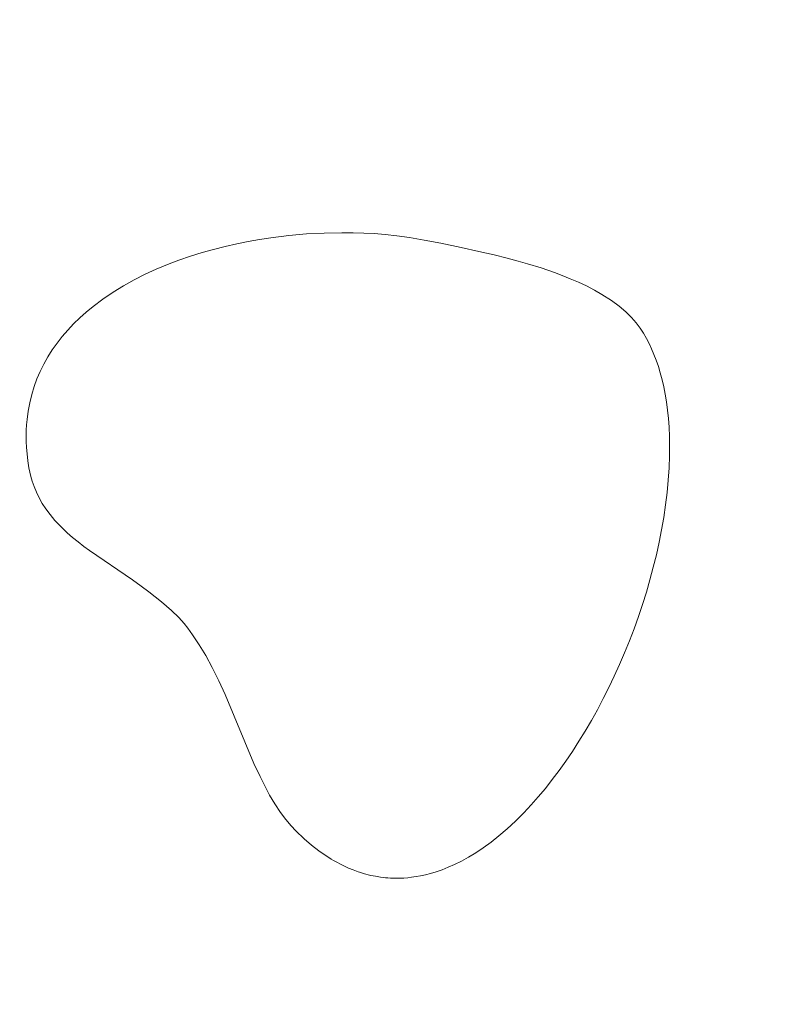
# Model space of a CAD drawing. Header units: millimetres. Extents: x -159 to 180, y -161 to 116.
# Tile 238 of 256: x -127 to -117, y 14 to 27. Entities that reach past the tile are written whole.
import ezdxf

# ---------------------------------------------------------------- set-up
doc = ezdxf.new("R2010")
doc.units = ezdxf.units.MM
doc.header["$MEASUREMENT"] = 0
doc.layers.add('Layer 1', color=7, linetype='Continuous')

msp = doc.modelspace()

# ---------------------------------------------------------------- linework, layer by layer
at = {"layer": 'Layer 1', "color": 18, "lineweight": 9}
for points, knots in [([(-158.5852, -104.074), (-158.5852, -104.074), (179.5952, -104.074), (179.5952, -104.074), (179.5952, -104.074), (179.5952, -104.074), (179.5952, 115.719), (179.5952, 115.719), (179.5952, 115.719), (179.5952, 115.719), (-158.5852, 115.719), (-158.5852, 115.719), (-158.5852, 115.719), (-158.5852, 115.719), (-158.5852, -104.074), (-158.5852, -104.074)], [0, 0, 0, 0, 0.2, 0.2, 0.2, 0.2, 0.4, 0.4, 0.4, 0.4, 0.6, 0.6, 0.6, 0.6, 1, 1, 1, 1]), ([(-53.028, 102.6565), (-53.028, 102.6565), (-53.028, 107.425), (-53.028, 107.425), (-53.028, 107.425), (-53.028, 107.425), (-57.7969, 107.425), (-57.7969, 107.425), (-57.7969, 107.425), (-57.7969, 107.425), (-57.7969, 110.425), (-57.7969, 110.425), (-57.7969, 110.425), (-57.7969, 110.425), (-65.7565, 110.425), (-65.7565, 110.425), (-65.7565, 110.425), (-65.7565, 110.425), (-65.7565, 107.425), (-65.7565, 107.425), (-65.7565, 107.425), (-65.7565, 107.425), (-73.4619, 107.425), (-73.4619, 107.425), (-73.4619, 107.425), (-73.4619, 107.425), (-73.4619, 110.425), (-73.4619, 110.425), (-73.4619, 110.425), (-73.4619, 110.425), (-81.4214, 110.425), (-81.4214, 110.425), (-81.4214, 110.425), (-81.4214, 110.425), (-81.4214, 107.425), (-81.4214, 107.425), (-81.4214, 107.425), (-81.4214, 107.425), (-89.1268, 107.425), (-89.1268, 107.425), (-89.1268, 107.425), (-89.1268, 107.425), (-89.1268, 110.425), (-89.1268, 110.425), (-89.1268, 110.425), (-89.1268, 110.425), (-97.0863, 110.425), (-97.0863, 110.425), (-97.0863, 110.425), (-97.0863, 110.425), (-97.0863, 107.425), (-97.0863, 107.425), (-97.0863, 107.425), (-97.0863, 107.425), (-104.7918, 107.425), (-104.7918, 107.425), (-104.7918, 107.425), (-104.7918, 107.425), (-104.7918, 110.425), (-104.7918, 110.425), (-104.7918, 110.425), (-104.7918, 110.425), (-112.7512, 110.425), (-112.7512, 110.425), (-112.7512, 110.425), (-112.7512, 110.425), (-112.7512, 107.425), (-112.7512, 107.425), (-112.7512, 107.425), (-112.7512, 107.425), (-120.4567, 107.425), (-120.4567, 107.425), (-120.4567, 107.425), (-120.4567, 107.425), (-120.4567, 110.425), (-120.4567, 110.425), (-120.4567, 110.425), (-120.4567, 110.425), (-128.4161, 110.425), (-128.4161, 110.425), (-128.4161, 110.425), (-128.4161, 110.425), (-128.4161, 107.425), (-128.4161, 107.425), (-128.4161, 107.425), (-128.4161, 107.425), (-136.1216, 107.425), (-136.1216, 107.425), (-136.1216, 107.425), (-136.1216, 107.425), (-136.1216, 110.425), (-136.1216, 110.425), (-136.1216, 110.425), (-136.1216, 110.425), (-144.0811, 110.425), (-144.0811, 110.425), (-144.0811, 110.425), (-144.0811, 110.425), (-144.0811, 107.425), (-144.0811, 107.425), (-144.0811, 107.425), (-144.0811, 107.425), (-148.85, 107.425), (-148.85, 107.425), (-148.85, 107.425), (-148.85, 107.425), (-148.85, 102.6565), (-148.85, 102.6565), (-148.85, 102.6565), (-148.85, 102.6565), (-151.85, 102.6565), (-151.85, 102.6565), (-151.85, 102.6565), (-151.85, 102.6565), (-151.85, 94.6965), (-151.85, 94.6965), (-151.85, 94.6965), (-151.85, 94.6965), (-148.85, 94.6965), (-148.85, 94.6965), (-148.85, 94.6965), (-148.85, 94.6965), (-148.85, 86.9914), (-148.85, 86.9914), (-148.85, 86.9914), (-148.85, 86.9914), (-151.85, 86.9914), (-151.85, 86.9914), (-151.85, 86.9914), (-151.85, 86.9914), (-151.85, 79.0315), (-151.85, 79.0315), (-151.85, 79.0315), (-151.85, 79.0315), (-148.85, 79.0315), (-148.85, 79.0315), (-148.85, 79.0315), (-148.85, 79.0315), (-148.85, 71.3264), (-148.85, 71.3264), (-148.85, 71.3264), (-148.85, 71.3264), (-151.85, 71.3264), (-151.85, 71.3264), (-151.85, 71.3264), (-151.85, 71.3264), (-151.85, 63.3664), (-151.85, 63.3664), (-151.85, 63.3664), (-151.85, 63.3664), (-148.85, 63.3664), (-148.85, 63.3664), (-148.85, 63.3664), (-148.85, 63.3664), (-148.85, 55.6614), (-148.85, 55.6614), (-148.85, 55.6614), (-148.85, 55.6614), (-151.85, 55.6614), (-151.85, 55.6614), (-151.85, 55.6614), (-151.85, 55.6614), (-151.85, 47.7024), (-151.85, 47.7024), (-151.85, 47.7024), (-151.85, 47.7024), (-148.85, 47.7024), (-148.85, 47.7024), (-148.85, 47.7024), (-148.85, 47.7024), (-148.85, 39.9963), (-148.85, 39.9963), (-148.85, 39.9963), (-148.85, 39.9963), (-151.85, 39.9963), (-151.85, 39.9963), (-151.85, 39.9963), (-151.85, 39.9963), (-151.85, 32.0364), (-151.85, 32.0364), (-151.85, 32.0364), (-151.85, 32.0364), (-148.85, 32.0364), (-148.85, 32.0364), (-148.85, 32.0364), (-148.85, 32.0364), (-148.85, 24.3313), (-148.85, 24.3313), (-148.85, 24.3313), (-148.85, 24.3313), (-151.85, 24.3313), (-151.85, 24.3313), (-151.85, 24.3313), (-151.85, 24.3313), (-151.85, 16.3723), (-151.85, 16.3723), (-151.85, 16.3723), (-151.85, 16.3723), (-148.85, 16.3723), (-148.85, 16.3723), (-148.85, 16.3723), (-148.85, 16.3723), (-148.85, 11.6028), (-148.85, 11.6028), (-148.85, 11.6028), (-148.85, 11.6028), (-144.0811, 11.6028), (-144.0811, 11.6028), (-144.0811, 11.6028), (-144.0811, 11.6028), (-144.0811, 8.6028), (-144.0811, 8.6028), (-144.0811, 8.6028), (-144.0811, 8.6028), (-136.1216, 8.6028), (-136.1216, 8.6028), (-136.1216, 8.6028), (-136.1216, 8.6028), (-136.1216, 11.6028), (-136.1216, 11.6028), (-136.1216, 11.6028), (-136.1216, 11.6028), (-128.4161, 11.6028), (-128.4161, 11.6028), (-128.4161, 11.6028), (-128.4161, 11.6028), (-128.4161, 8.6028), (-128.4161, 8.6028), (-128.4161, 8.6028), (-128.4161, 8.6028), (-120.4567, 8.6028), (-120.4567, 8.6028), (-120.4567, 8.6028), (-120.4567, 8.6028), (-120.4567, 11.6028), (-120.4567, 11.6028), (-120.4567, 11.6028), (-120.4567, 11.6028), (-112.7512, 11.6028), (-112.7512, 11.6028), (-112.7512, 11.6028), (-112.7512, 11.6028), (-112.7512, 8.6028), (-112.7512, 8.6028), (-112.7512, 8.6028), (-112.7512, 8.6028), (-104.7918, 8.6028), (-104.7918, 8.6028), (-104.7918, 8.6028), (-104.7918, 8.6028), (-104.7918, 11.6028), (-104.7918, 11.6028), (-104.7918, 11.6028), (-104.7918, 11.6028), (-97.0863, 11.6028), (-97.0863, 11.6028), (-97.0863, 11.6028), (-97.0863, 11.6028), (-97.0863, 8.6028), (-97.0863, 8.6028), (-97.0863, 8.6028), (-97.0863, 8.6028), (-89.1268, 8.6028), (-89.1268, 8.6028), (-89.1268, 8.6028), (-89.1268, 8.6028), (-89.1268, 11.6028), (-89.1268, 11.6028), (-89.1268, 11.6028), (-89.1268, 11.6028), (-81.4214, 11.6028), (-81.4214, 11.6028), (-81.4214, 11.6028), (-81.4214, 11.6028), (-81.4214, 8.6028), (-81.4214, 8.6028), (-81.4214, 8.6028), (-81.4214, 8.6028), (-73.4619, 8.6028), (-73.4619, 8.6028), (-73.4619, 8.6028), (-73.4619, 8.6028), (-73.4619, 11.6028), (-73.4619, 11.6028), (-73.4619, 11.6028), (-73.4619, 11.6028), (-65.7565, 11.6028), (-65.7565, 11.6028), (-65.7565, 11.6028), (-65.7565, 11.6028), (-65.7565, 8.6028), (-65.7565, 8.6028), (-65.7565, 8.6028), (-65.7565, 8.6028), (-57.7969, 8.6028), (-57.7969, 8.6028), (-57.7969, 8.6028), (-57.7969, 8.6028), (-57.7969, 11.6028), (-57.7969, 11.6028), (-57.7969, 11.6028), (-57.7969, 11.6028), (-53.028, 11.6028), (-53.028, 11.6028), (-53.028, 11.6028), (-53.028, 11.6028), (-53.028, 16.3723), (-53.028, 16.3723), (-53.028, 16.3723), (-53.028, 16.3723), (-50.028, 16.3723), (-50.028, 16.3723), (-50.028, 16.3723), (-50.028, 16.3723), (-50.028, 24.3313), (-50.028, 24.3313), (-50.028, 24.3313), (-50.028, 24.3313), (-53.028, 24.3313), (-53.028, 24.3313), (-53.028, 24.3313), (-53.028, 24.3313), (-53.028, 32.0364), (-53.028, 32.0364), (-53.028, 32.0364), (-53.028, 32.0364), (-50.028, 32.0364), (-50.028, 32.0364), (-50.028, 32.0364), (-50.028, 32.0364), (-50.028, 39.9963), (-50.028, 39.9963), (-50.028, 39.9963), (-50.028, 39.9963), (-53.028, 39.9963), (-53.028, 39.9963), (-53.028, 39.9963), (-53.028, 39.9963), (-53.028, 47.7024), (-53.028, 47.7024), (-53.028, 47.7024), (-53.028, 47.7024), (-50.028, 47.7024), (-50.028, 47.7024), (-50.028, 47.7024), (-50.028, 47.7024), (-50.028, 55.6614), (-50.028, 55.6614), (-50.028, 55.6614), (-50.028, 55.6614), (-53.028, 55.6614), (-53.028, 55.6614), (-53.028, 55.6614), (-53.028, 55.6614), (-53.028, 63.3664), (-53.028, 63.3664), (-53.028, 63.3664), (-53.028, 63.3664), (-50.028, 63.3664), (-50.028, 63.3664), (-50.028, 63.3664), (-50.028, 63.3664), (-50.028, 71.3264), (-50.028, 71.3264), (-50.028, 71.3264), (-50.028, 71.3264), (-53.028, 71.3264), (-53.028, 71.3264), (-53.028, 71.3264), (-53.028, 71.3264), (-53.028, 79.0315), (-53.028, 79.0315), (-53.028, 79.0315), (-53.028, 79.0315), (-50.028, 79.0315), (-50.028, 79.0315), (-50.028, 79.0315), (-50.028, 79.0315), (-50.028, 86.9914), (-50.028, 86.9914), (-50.028, 86.9914), (-50.028, 86.9914), (-53.028, 86.9914), (-53.028, 86.9914), (-53.028, 86.9914), (-53.028, 86.9914), (-53.028, 94.6965), (-53.028, 94.6965), (-53.028, 94.6965), (-53.028, 94.6965), (-50.028, 94.6965), (-50.028, 94.6965), (-50.028, 94.6965), (-50.028, 94.6965), (-50.028, 102.6565), (-50.028, 102.6565), (-50.028, 102.6565), (-50.028, 102.6565), (-53.028, 102.6565), (-53.028, 102.6565)], [0, 0, 0, 0, 0.009901, 0.009901, 0.009901, 0.009901, 0.019802, 0.019802, 0.019802, 0.019802, 0.029703, 0.029703, 0.029703, 0.029703, 0.039604, 0.039604, 0.039604, 0.039604, 0.049505, 0.049505, 0.049505, 0.049505, 0.0594059, 0.0594059, 0.0594059, 0.0594059, 0.0693069, 0.0693069, 0.0693069, 0.0693069, 0.0792079, 0.0792079, 0.0792079, 0.0792079, 0.0891089, 0.0891089, 0.0891089, 0.0891089, 0.0990099, 0.0990099, 0.0990099, 0.0990099, 0.1089109, 0.1089109, 0.1089109, 0.1089109, 0.1188119, 0.1188119, 0.1188119, 0.1188119, 0.1287129, 0.1287129, 0.1287129, 0.1287129, 0.1386139, 0.1386139, 0.1386139, 0.1386139, 0.1485149, 0.1485149, 0.1485149, 0.1485149, 0.1584158, 0.1584158, 0.1584158, 0.1584158, 0.1683168, 0.1683168, 0.1683168, 0.1683168, 0.1782178, 0.1782178, 0.1782178, 0.1782178, 0.1881188, 0.1881188, 0.1881188, 0.1881188, 0.1980198, 0.1980198, 0.1980198, 0.1980198, 0.2079208, 0.2079208, 0.2079208, 0.2079208, 0.2178218, 0.2178218, 0.2178218, 0.2178218, 0.2277228, 0.2277228, 0.2277228, 0.2277228, 0.2376238, 0.2376238, 0.2376238, 0.2376238, 0.2475248, 0.2475248, 0.2475248, 0.2475248, 0.2574257, 0.2574257, 0.2574257, 0.2574257, 0.2673267, 0.2673267, 0.2673267, 0.2673267, 0.2772277, 0.2772277, 0.2772277, 0.2772277, 0.2871287, 0.2871287, 0.2871287, 0.2871287, 0.2970297, 0.2970297, 0.2970297, 0.2970297, 0.3069307, 0.3069307, 0.3069307, 0.3069307, 0.3168317, 0.3168317, 0.3168317, 0.3168317, 0.3267327, 0.3267327, 0.3267327, 0.3267327, 0.3366337, 0.3366337, 0.3366337, 0.3366337, 0.3465347, 0.3465347, 0.3465347, 0.3465347, 0.3564356, 0.3564356, 0.3564356, 0.3564356, 0.3663366, 0.3663366, 0.3663366, 0.3663366, 0.3762376, 0.3762376, 0.3762376, 0.3762376, 0.3861386, 0.3861386, 0.3861386, 0.3861386, 0.3960396, 0.3960396, 0.3960396, 0.3960396, 0.4059406, 0.4059406, 0.4059406, 0.4059406, 0.4158416, 0.4158416, 0.4158416, 0.4158416, 0.4257426, 0.4257426, 0.4257426, 0.4257426, 0.4356436, 0.4356436, 0.4356436, 0.4356436, 0.4455446, 0.4455446, 0.4455446, 0.4455446, 0.4554455, 0.4554455, 0.4554455, 0.4554455, 0.4653465, 0.4653465, 0.4653465, 0.4653465, 0.4752475, 0.4752475, 0.4752475, 0.4752475, 0.4851485, 0.4851485, 0.4851485, 0.4851485, 0.4950495, 0.4950495, 0.4950495, 0.4950495, 0.5049505, 0.5049505, 0.5049505, 0.5049505, 0.5148515, 0.5148515, 0.5148515, 0.5148515, 0.5247525, 0.5247525, 0.5247525, 0.5247525, 0.5346535, 0.5346535, 0.5346535, 0.5346535, 0.5445545, 0.5445545, 0.5445545, 0.5445545, 0.5544554, 0.5544554, 0.5544554, 0.5544554, 0.5643564, 0.5643564, 0.5643564, 0.5643564, 0.5742574, 0.5742574, 0.5742574, 0.5742574, 0.5841584, 0.5841584, 0.5841584, 0.5841584, 0.5940594, 0.5940594, 0.5940594, 0.5940594, 0.6039604, 0.6039604, 0.6039604, 0.6039604, 0.6138614, 0.6138614, 0.6138614, 0.6138614, 0.6237624, 0.6237624, 0.6237624, 0.6237624, 0.6336634, 0.6336634, 0.6336634, 0.6336634, 0.6435644, 0.6435644, 0.6435644, 0.6435644, 0.6534653, 0.6534653, 0.6534653, 0.6534653, 0.6633663, 0.6633663, 0.6633663, 0.6633663, 0.6732673, 0.6732673, 0.6732673, 0.6732673, 0.6831683, 0.6831683, 0.6831683, 0.6831683, 0.6930693, 0.6930693, 0.6930693, 0.6930693, 0.7029703, 0.7029703, 0.7029703, 0.7029703, 0.7128713, 0.7128713, 0.7128713, 0.7128713, 0.7227723, 0.7227723, 0.7227723, 0.7227723, 0.7326733, 0.7326733, 0.7326733, 0.7326733, 0.7425743, 0.7425743, 0.7425743, 0.7425743, 0.7524752, 0.7524752, 0.7524752, 0.7524752, 0.7623762, 0.7623762, 0.7623762, 0.7623762, 0.7722772, 0.7722772, 0.7722772, 0.7722772, 0.7821782, 0.7821782, 0.7821782, 0.7821782, 0.7920792, 0.7920792, 0.7920792, 0.7920792, 0.8019802, 0.8019802, 0.8019802, 0.8019802, 0.8118812, 0.8118812, 0.8118812, 0.8118812, 0.8217822, 0.8217822, 0.8217822, 0.8217822, 0.8316832, 0.8316832, 0.8316832, 0.8316832, 0.8415842, 0.8415842, 0.8415842, 0.8415842, 0.8514851, 0.8514851, 0.8514851, 0.8514851, 0.8613861, 0.8613861, 0.8613861, 0.8613861, 0.8712871, 0.8712871, 0.8712871, 0.8712871, 0.8811881, 0.8811881, 0.8811881, 0.8811881, 0.8910891, 0.8910891, 0.8910891, 0.8910891, 0.9009901, 0.9009901, 0.9009901, 0.9009901, 0.9108911, 0.9108911, 0.9108911, 0.9108911, 0.9207921, 0.9207921, 0.9207921, 0.9207921, 0.9306931, 0.9306931, 0.9306931, 0.9306931, 0.9405941, 0.9405941, 0.9405941, 0.9405941, 0.950495, 0.950495, 0.950495, 0.950495, 0.960396, 0.960396, 0.960396, 0.960396, 0.970297, 0.970297, 0.970297, 0.970297, 0.980198, 0.980198, 0.980198, 0.980198, 1, 1, 1, 1]), ([(-126.9183, 21.0481), (-126.9183, 21.0481), (-126.908, 20.9951), (-126.908, 20.9951), (-126.908, 20.9951), (-126.908, 20.9951), (-126.8951, 20.9389), (-126.8951, 20.9389), (-126.8951, 20.9389), (-126.8951, 20.9389), (-126.8777, 20.8779), (-126.8777, 20.8779), (-126.8777, 20.8779), (-126.8777, 20.8779), (-126.8539, 20.8103), (-126.8539, 20.8103), (-126.8539, 20.8103), (-126.8539, 20.8103), (-126.8238, 20.7377), (-126.8238, 20.7377), (-126.8238, 20.7377), (-126.8238, 20.7377), (-126.7896, 20.6665), (-126.7896, 20.6665), (-126.7896, 20.6665), (-126.7896, 20.6665), (-126.7501, 20.5958), (-126.7501, 20.5958), (-126.7501, 20.5958), (-126.7501, 20.5958), (-126.7039, 20.5247), (-126.7039, 20.5247), (-126.7039, 20.5247), (-126.7039, 20.5247), (-126.65, 20.4522), (-126.65, 20.4522), (-126.65, 20.4522), (-126.65, 20.4522), (-126.587, 20.3776), (-126.587, 20.3776), (-126.587, 20.3776), (-126.587, 20.3776), (-126.5138, 20.2998), (-126.5138, 20.2998), (-126.5138, 20.2998), (-126.5138, 20.2998), (-126.4291, 20.218), (-126.4291, 20.218), (-126.4291, 20.218), (-126.4291, 20.218), (-126.3615, 20.1594), (-126.3615, 20.1594), (-126.3615, 20.1594), (-126.3615, 20.1594), (-126.2914, 20.1028), (-126.2914, 20.1028), (-126.2914, 20.1028), (-126.2914, 20.1028), (-126.2191, 20.0471), (-126.2191, 20.0471), (-126.2191, 20.0471), (-126.2191, 20.0471), (-126.1448, 19.9924), (-126.1448, 19.9924), (-126.1448, 19.9924), (-126.1448, 19.9924), (-125.5951, 19.6194), (-125.5951, 19.6194), (-125.5951, 19.6194), (-125.5951, 19.6194), (-125.4856, 19.5401), (-125.4856, 19.5401), (-125.4856, 19.5401), (-125.4856, 19.5401), (-125.3878, 19.4668), (-125.3878, 19.4668), (-125.3878, 19.4668), (-125.3878, 19.4668), (-125.2243, 19.3369), (-125.2243, 19.3369), (-125.2243, 19.3369), (-125.2243, 19.3369), (-125.0987, 19.2277), (-125.0987, 19.2277), (-125.0987, 19.2277), (-125.0987, 19.2277), (-125.005, 19.1371), (-125.005, 19.1371), (-125.005, 19.1371), (-125.005, 19.1371), (-124.9374, 19.063), (-124.9374, 19.063), (-124.9374, 19.063), (-124.9374, 19.063), (-124.8897, 19.0034), (-124.8897, 19.0034), (-124.8897, 19.0034), (-124.8897, 19.0034), (-124.8306, 18.9192), (-124.8306, 18.9192), (-124.8306, 18.9192), (-124.8306, 18.9192), (-124.7863, 18.8558), (-124.7863, 18.8558), (-124.7863, 18.8558), (-124.7863, 18.8558), (-124.7436, 18.7908), (-124.7436, 18.7908), (-124.7436, 18.7908), (-124.7436, 18.7908), (-124.6609, 18.6536), (-124.6609, 18.6536), (-124.6609, 18.6536), (-124.6609, 18.6536), (-124.5789, 18.5022), (-124.5789, 18.5022), (-124.5789, 18.5022), (-124.5789, 18.5022), (-124.4939, 18.3313), (-124.4939, 18.3313), (-124.4939, 18.3313), (-124.4939, 18.3313), (-124.4146, 18.1575), (-124.4146, 18.1575), (-124.4146, 18.1575), (-124.4146, 18.1575), (-124.0454, 17.2766), (-124.0454, 17.2766), (-124.0454, 17.2766), (-124.0454, 17.2766), (-123.9684, 17.1096), (-123.9684, 17.1096), (-123.9684, 17.1096), (-123.9684, 17.1096), (-123.8996, 16.9725), (-123.8996, 16.9725), (-123.8996, 16.9725), (-123.8996, 16.9725), (-123.8454, 16.8731), (-123.8454, 16.8731), (-123.8454, 16.8731), (-123.8454, 16.8731), (-123.7778, 16.7595), (-123.7778, 16.7595), (-123.7778, 16.7595), (-123.7778, 16.7595), (-123.7063, 16.6509), (-123.7063, 16.6509), (-123.7063, 16.6509), (-123.7063, 16.6509), (-123.6379, 16.5585), (-123.6379, 16.5585), (-123.6379, 16.5585), (-123.6379, 16.5585), (-123.5728, 16.4804), (-123.5728, 16.4804), (-123.5728, 16.4804), (-123.5728, 16.4804), (-123.511, 16.4148), (-123.511, 16.4148), (-123.511, 16.4148), (-123.511, 16.4148), (-123.4057, 16.3146), (-123.4057, 16.3146), (-123.4057, 16.3146), (-123.4057, 16.3146), (-123.3091, 16.232), (-123.3091, 16.232), (-123.3091, 16.232), (-123.3091, 16.232), (-123.2164, 16.1609), (-123.2164, 16.1609), (-123.2164, 16.1609), (-123.2164, 16.1609), (-123.1228, 16.095), (-123.1228, 16.095), (-123.1228, 16.095), (-123.1228, 16.095), (-123.0914, 16.0745), (-123.0914, 16.0745), (-123.0914, 16.0745), (-123.0914, 16.0745), (-123.0601, 16.0559), (-123.0601, 16.0559), (-123.0601, 16.0559), (-123.0601, 16.0559), (-123.0286, 16.0364), (-123.0286, 16.0364), (-123.0286, 16.0364), (-123.0286, 16.0364), (-122.9971, 16.0188), (-122.9971, 16.0188), (-122.9971, 16.0188), (-122.9971, 16.0188), (-122.9341, 15.9856), (-122.9341, 15.9856), (-122.9341, 15.9856), (-122.9341, 15.9856), (-122.837, 15.9401), (-122.837, 15.9401), (-122.837, 15.9401), (-122.837, 15.9401), (-122.7801, 15.9169), (-122.7801, 15.9169), (-122.7801, 15.9169), (-122.7801, 15.9169), (-122.7133, 15.8928), (-122.7133, 15.8928), (-122.7133, 15.8928), (-122.7133, 15.8928), (-122.6818, 15.8821), (-122.6818, 15.8821), (-122.6818, 15.8821), (-122.6818, 15.8821), (-122.6502, 15.8723), (-122.6502, 15.8723), (-122.6502, 15.8723), (-122.6502, 15.8723), (-122.6185, 15.8635), (-122.6185, 15.8635), (-122.6185, 15.8635), (-122.6185, 15.8635), (-122.5869, 15.8557), (-122.5869, 15.8557), (-122.5869, 15.8557), (-122.5869, 15.8557), (-122.5554, 15.8479), (-122.5554, 15.8479), (-122.5554, 15.8479), (-122.5554, 15.8479), (-122.5238, 15.8411), (-122.5238, 15.8411), (-122.5238, 15.8411), (-122.5238, 15.8411), (-122.4922, 15.8352), (-122.4922, 15.8352), (-122.4922, 15.8352), (-122.4922, 15.8352), (-122.4292, 15.8254), (-122.4292, 15.8254), (-122.4292, 15.8254), (-122.4292, 15.8254), (-122.3976, 15.8215), (-122.3976, 15.8215), (-122.3976, 15.8215), (-122.3976, 15.8215), (-122.3661, 15.8176), (-122.3661, 15.8176), (-122.3661, 15.8176), (-122.3661, 15.8176), (-122.3346, 15.8147), (-122.3346, 15.8147), (-122.3346, 15.8147), (-122.3346, 15.8147), (-122.3031, 15.8127), (-122.3031, 15.8127), (-122.3031, 15.8127), (-122.3031, 15.8127), (-122.2716, 15.8118), (-122.2716, 15.8118), (-122.2716, 15.8118), (-122.2716, 15.8118), (-122.2402, 15.8108), (-122.2402, 15.8108), (-122.2402, 15.8108), (-122.2402, 15.8108), (-122.2087, 15.8108), (-122.2087, 15.8108), (-122.2087, 15.8108), (-122.2087, 15.8108), (-122.134, 15.8136), (-122.134, 15.8136), (-122.134, 15.8136), (-122.134, 15.8136), (-122.0806, 15.8173), (-122.0806, 15.8173), (-122.0806, 15.8173), (-122.0806, 15.8173), (-122.0326, 15.8229), (-122.0326, 15.8229), (-122.0326, 15.8229), (-122.0326, 15.8229), (-121.9741, 15.8318), (-121.9741, 15.8318), (-121.9741, 15.8318), (-121.9741, 15.8318), (-121.9174, 15.8418), (-121.9174, 15.8418), (-121.9174, 15.8418), (-121.9174, 15.8418), (-121.8559, 15.855), (-121.8559, 15.855), (-121.8559, 15.855), (-121.8559, 15.855), (-121.7899, 15.872), (-121.7899, 15.872), (-121.7899, 15.872), (-121.7899, 15.872), (-121.7193, 15.8933), (-121.7193, 15.8933), (-121.7193, 15.8933), (-121.7193, 15.8933), (-121.6446, 15.9192), (-121.6446, 15.9192), (-121.6446, 15.9192), (-121.6446, 15.9192), (-121.5658, 15.9503), (-121.5658, 15.9503), (-121.5658, 15.9503), (-121.5658, 15.9503), (-121.4832, 15.987), (-121.4832, 15.987), (-121.4832, 15.987), (-121.4832, 15.987), (-121.3969, 16.0297), (-121.3969, 16.0297), (-121.3969, 16.0297), (-121.3969, 16.0297), (-121.3071, 16.0791), (-121.3071, 16.0791), (-121.3071, 16.0791), (-121.3071, 16.0791), (-121.2141, 16.1355), (-121.2141, 16.1355), (-121.2141, 16.1355), (-121.2141, 16.1355), (-121.118, 16.1994), (-121.118, 16.1994), (-121.118, 16.1994), (-121.118, 16.1994), (-121.0191, 16.2712), (-121.0191, 16.2712), (-121.0191, 16.2712), (-121.0191, 16.2712), (-120.9174, 16.3515), (-120.9174, 16.3515), (-120.9174, 16.3515), (-120.9174, 16.3515), (-120.8132, 16.4407), (-120.8132, 16.4407), (-120.8132, 16.4407), (-120.8132, 16.4407), (-120.7067, 16.5393), (-120.7067, 16.5393), (-120.7067, 16.5393), (-120.7067, 16.5393), (-120.5981, 16.6477), (-120.5981, 16.6477), (-120.5981, 16.6477), (-120.5981, 16.6477), (-120.5061, 16.746), (-120.5061, 16.746), (-120.5061, 16.746), (-120.5061, 16.746), (-120.4152, 16.8491), (-120.4152, 16.8491), (-120.4152, 16.8491), (-120.4152, 16.8491), (-120.3253, 16.9569), (-120.3253, 16.9569), (-120.3253, 16.9569), (-120.3253, 16.9569), (-120.2367, 17.0691), (-120.2367, 17.0691), (-120.2367, 17.0691), (-120.2367, 17.0691), (-120.1494, 17.1856), (-120.1494, 17.1856), (-120.1494, 17.1856), (-120.1494, 17.1856), (-120.0637, 17.3061), (-120.0637, 17.3061), (-120.0637, 17.3061), (-120.0637, 17.3061), (-119.9795, 17.4305), (-119.9795, 17.4305), (-119.9795, 17.4305), (-119.9795, 17.4305), (-119.8971, 17.5585), (-119.8971, 17.5585), (-119.8971, 17.5585), (-119.8971, 17.5585), (-119.8165, 17.69), (-119.8165, 17.69), (-119.8165, 17.69), (-119.8165, 17.69), (-119.7378, 17.8247), (-119.7378, 17.8247), (-119.7378, 17.8247), (-119.7378, 17.8247), (-119.6612, 17.9625), (-119.6612, 17.9625), (-119.6612, 17.9625), (-119.6612, 17.9625), (-119.5869, 18.1031), (-119.5869, 18.1031), (-119.5869, 18.1031), (-119.5869, 18.1031), (-119.5148, 18.2464), (-119.5148, 18.2464), (-119.5148, 18.2464), (-119.5148, 18.2464), (-119.4451, 18.3921), (-119.4451, 18.3921), (-119.4451, 18.3921), (-119.4451, 18.3921), (-119.378, 18.5401), (-119.378, 18.5401), (-119.378, 18.5401), (-119.378, 18.5401), (-119.3136, 18.6901), (-119.3136, 18.6901), (-119.3136, 18.6901), (-119.3136, 18.6901), (-119.2519, 18.8419), (-119.2519, 18.8419), (-119.2519, 18.8419), (-119.2519, 18.8419), (-119.1931, 18.9954), (-119.1931, 18.9954), (-119.1931, 18.9954), (-119.1931, 18.9954), (-119.1374, 19.1503), (-119.1374, 19.1503), (-119.1374, 19.1503), (-119.1374, 19.1503), (-119.0848, 19.3065), (-119.0848, 19.3065), (-119.0848, 19.3065), (-119.0848, 19.3065), (-119.0354, 19.4637), (-119.0354, 19.4637), (-119.0354, 19.4637), (-119.0354, 19.4637), (-118.9894, 19.6218), (-118.9894, 19.6218), (-118.9894, 19.6218), (-118.9894, 19.6218), (-118.9469, 19.7805), (-118.9469, 19.7805), (-118.9469, 19.7805), (-118.9469, 19.7805), (-118.908, 19.9396), (-118.908, 19.9396), (-118.908, 19.9396), (-118.908, 19.9396), (-118.8728, 20.099), (-118.8728, 20.099), (-118.8728, 20.099), (-118.8728, 20.099), (-118.8414, 20.2584), (-118.8414, 20.2584), (-118.8414, 20.2584), (-118.8414, 20.2584), (-118.814, 20.4176), (-118.814, 20.4176), (-118.814, 20.4176), (-118.814, 20.4176), (-118.7907, 20.5765), (-118.7907, 20.5765), (-118.7907, 20.5765), (-118.7907, 20.5765), (-118.7716, 20.7348), (-118.7716, 20.7348), (-118.7716, 20.7348), (-118.7716, 20.7348), (-118.7567, 20.8923), (-118.7567, 20.8923), (-118.7567, 20.8923), (-118.7567, 20.8923), (-118.7463, 21.0489), (-118.7463, 21.0489), (-118.7463, 21.0489), (-118.7463, 21.0489), (-118.7405, 21.2043), (-118.7405, 21.2043), (-118.7405, 21.2043), (-118.7405, 21.2043), (-118.7392, 21.3299), (-118.7392, 21.3299), (-118.7392, 21.3299), (-118.7392, 21.3299), (-118.7412, 21.4509), (-118.7412, 21.4509), (-118.7412, 21.4509), (-118.7412, 21.4509), (-118.7462, 21.5672), (-118.7462, 21.5672), (-118.7462, 21.5672), (-118.7462, 21.5672), (-118.7542, 21.6791), (-118.7542, 21.6791), (-118.7542, 21.6791), (-118.7542, 21.6791), (-118.7651, 21.7867), (-118.7651, 21.7867), (-118.7651, 21.7867), (-118.7651, 21.7867), (-118.7786, 21.8898), (-118.7786, 21.8898), (-118.7786, 21.8898), (-118.7786, 21.8898), (-118.7948, 21.9888), (-118.7948, 21.9888), (-118.7948, 21.9888), (-118.7948, 21.9888), (-118.8133, 22.0836), (-118.8133, 22.0836), (-118.8133, 22.0836), (-118.8133, 22.0836), (-118.8343, 22.1743), (-118.8343, 22.1743), (-118.8343, 22.1743), (-118.8343, 22.1743), (-118.8574, 22.261), (-118.8574, 22.261), (-118.8574, 22.261), (-118.8574, 22.261), (-118.8825, 22.3438), (-118.8825, 22.3438), (-118.8825, 22.3438), (-118.8825, 22.3438), (-118.9096, 22.4228), (-118.9096, 22.4228), (-118.9096, 22.4228), (-118.9096, 22.4228), (-118.9385, 22.498), (-118.9385, 22.498), (-118.9385, 22.498), (-118.9385, 22.498), (-118.9691, 22.5695), (-118.9691, 22.5695), (-118.9691, 22.5695), (-118.9691, 22.5695), (-119.0013, 22.6375), (-119.0013, 22.6375), (-119.0013, 22.6375), (-119.0013, 22.6375), (-119.0349, 22.7019), (-119.0349, 22.7019), (-119.0349, 22.7019), (-119.0349, 22.7019), (-119.0724, 22.7675), (-119.0724, 22.7675), (-119.0724, 22.7675), (-119.0724, 22.7675), (-119.115, 22.8336), (-119.115, 22.8336), (-119.115, 22.8336), (-119.115, 22.8336), (-119.1648, 22.9006), (-119.1648, 22.9006), (-119.1648, 22.9006), (-119.1648, 22.9006), (-119.2242, 22.9689), (-119.2242, 22.9689), (-119.2242, 22.9689), (-119.2242, 22.9689), (-119.2954, 23.0389), (-119.2954, 23.0389), (-119.2954, 23.0389), (-119.2954, 23.0389), (-119.3808, 23.1112), (-119.3808, 23.1112), (-119.3808, 23.1112), (-119.3808, 23.1112), (-119.4825, 23.186), (-119.4825, 23.186), (-119.4825, 23.186), (-119.4825, 23.186), (-119.603, 23.2639), (-119.603, 23.2639), (-119.603, 23.2639), (-119.603, 23.2639), (-119.6991, 23.319), (-119.6991, 23.319), (-119.6991, 23.319), (-119.6991, 23.319), (-119.8001, 23.3709), (-119.8001, 23.3709), (-119.8001, 23.3709), (-119.8001, 23.3709), (-119.9037, 23.4193), (-119.9037, 23.4193), (-119.9037, 23.4193), (-119.9037, 23.4193), (-120.0075, 23.464), (-120.0075, 23.464), (-120.0075, 23.464), (-120.0075, 23.464), (-120.1094, 23.5047), (-120.1094, 23.5047), (-120.1094, 23.5047), (-120.1094, 23.5047), (-120.2071, 23.5414), (-120.2071, 23.5414), (-120.2071, 23.5414), (-120.2071, 23.5414), (-120.3806, 23.6013), (-120.3806, 23.6013), (-120.3806, 23.6013), (-120.3806, 23.6013), (-120.5547, 23.6553), (-120.5547, 23.6553), (-120.5547, 23.6553), (-120.5547, 23.6553), (-120.6719, 23.6885), (-120.6719, 23.6885), (-120.6719, 23.6885), (-120.6719, 23.6885), (-120.8127, 23.7259), (-120.8127, 23.7259), (-120.8127, 23.7259), (-120.8127, 23.7259), (-120.9795, 23.7673), (-120.9795, 23.7673), (-120.9795, 23.7673), (-120.9795, 23.7673), (-121.1749, 23.8128), (-121.1749, 23.8128), (-121.1749, 23.8128), (-121.1749, 23.8128), (-121.4014, 23.8623), (-121.4014, 23.8623), (-121.4014, 23.8623), (-121.4014, 23.8623), (-121.6616, 23.9158), (-121.6616, 23.9158), (-121.6616, 23.9158), (-121.6616, 23.9158), (-121.873, 23.9561), (-121.873, 23.9561), (-121.873, 23.9561), (-121.873, 23.9561), (-122.0577, 23.9876), (-122.0577, 23.9876), (-122.0577, 23.9876), (-122.0577, 23.9876), (-122.2214, 24.0112), (-122.2214, 24.0112), (-122.2214, 24.0112), (-122.2214, 24.0112), (-122.37, 24.0281), (-122.37, 24.0281), (-122.37, 24.0281), (-122.37, 24.0281), (-122.509, 24.0393), (-122.509, 24.0393), (-122.509, 24.0393), (-122.509, 24.0393), (-122.6441, 24.046), (-122.6441, 24.046), (-122.6441, 24.046), (-122.6441, 24.046), (-122.7811, 24.0492), (-122.7811, 24.0492), (-122.7811, 24.0492), (-122.7811, 24.0492), (-122.9255, 24.05), (-122.9255, 24.05), (-122.9255, 24.05), (-122.9255, 24.05), (-123.1497, 24.0461), (-123.1497, 24.0461), (-123.1497, 24.0461), (-123.1497, 24.0461), (-123.3756, 24.0344), (-123.3756, 24.0344), (-123.3756, 24.0344), (-123.3756, 24.0344), (-123.6025, 24.0139), (-123.6025, 24.0139), (-123.6025, 24.0139), (-123.6025, 24.0139), (-123.8295, 23.9856), (-123.8295, 23.9856), (-123.8295, 23.9856), (-123.8295, 23.9856), (-123.9731, 23.9631), (-123.9731, 23.9631), (-123.9731, 23.9631), (-123.9731, 23.9631), (-124.1184, 23.9372), (-124.1184, 23.9372), (-124.1184, 23.9372), (-124.1184, 23.9372), (-124.2651, 23.9079), (-124.2651, 23.9079), (-124.2651, 23.9079), (-124.2651, 23.9079), (-124.4127, 23.8748), (-124.4127, 23.8748), (-124.4127, 23.8748), (-124.4127, 23.8748), (-124.5607, 23.8377), (-124.5607, 23.8377), (-124.5607, 23.8377), (-124.5607, 23.8377), (-124.7088, 23.7965), (-124.7088, 23.7965), (-124.7088, 23.7965), (-124.7088, 23.7965), (-124.8565, 23.751), (-124.8565, 23.751), (-124.8565, 23.751), (-124.8565, 23.751), (-125.0035, 23.7008), (-125.0035, 23.7008), (-125.0035, 23.7008), (-125.0035, 23.7008), (-125.1492, 23.6459), (-125.1492, 23.6459), (-125.1492, 23.6459), (-125.1492, 23.6459), (-125.2932, 23.586), (-125.2932, 23.586), (-125.2932, 23.586), (-125.2932, 23.586), (-125.4352, 23.5208), (-125.4352, 23.5208), (-125.4352, 23.5208), (-125.4352, 23.5208), (-125.5747, 23.4503), (-125.5747, 23.4503), (-125.5747, 23.4503), (-125.5747, 23.4503), (-125.7113, 23.3741), (-125.7113, 23.3741), (-125.7113, 23.3741), (-125.7113, 23.3741), (-125.8446, 23.292), (-125.8446, 23.292), (-125.8446, 23.292), (-125.8446, 23.292), (-125.9741, 23.204), (-125.9741, 23.204), (-125.9741, 23.204), (-125.9741, 23.204), (-126.0994, 23.1096), (-126.0994, 23.1096), (-126.0994, 23.1096), (-126.0994, 23.1096), (-126.187, 23.0374), (-126.187, 23.0374), (-126.187, 23.0374), (-126.187, 23.0374), (-126.2704, 22.9629), (-126.2704, 22.9629), (-126.2704, 22.9629), (-126.2704, 22.9629), (-126.3496, 22.8861), (-126.3496, 22.8861), (-126.3496, 22.8861), (-126.3496, 22.8861), (-126.4244, 22.8068), (-126.4244, 22.8068), (-126.4244, 22.8068), (-126.4244, 22.8068), (-126.4948, 22.7252), (-126.4948, 22.7252), (-126.4948, 22.7252), (-126.4948, 22.7252), (-126.5606, 22.6412), (-126.5606, 22.6412), (-126.5606, 22.6412), (-126.5606, 22.6412), (-126.6217, 22.5548), (-126.6217, 22.5548), (-126.6217, 22.5548), (-126.6217, 22.5548), (-126.678, 22.4659), (-126.678, 22.4659), (-126.678, 22.4659), (-126.678, 22.4659), (-126.7294, 22.3746), (-126.7294, 22.3746), (-126.7294, 22.3746), (-126.7294, 22.3746), (-126.7759, 22.2808), (-126.7759, 22.2808), (-126.7759, 22.2808), (-126.7759, 22.2808), (-126.8172, 22.1845), (-126.8172, 22.1845), (-126.8172, 22.1845), (-126.8172, 22.1845), (-126.8533, 22.0857), (-126.8533, 22.0857), (-126.8533, 22.0857), (-126.8533, 22.0857), (-126.8842, 21.9843), (-126.8842, 21.9843), (-126.8842, 21.9843), (-126.8842, 21.9843), (-126.9095, 21.8804), (-126.9095, 21.8804), (-126.9095, 21.8804), (-126.9095, 21.8804), (-126.9294, 21.7739), (-126.9294, 21.7739), (-126.9294, 21.7739), (-126.9294, 21.7739), (-126.9436, 21.6648), (-126.9436, 21.6648), (-126.9436, 21.6648), (-126.9436, 21.6648), (-126.9493, 21.5991), (-126.9493, 21.5991), (-126.9493, 21.5991), (-126.9493, 21.5991), (-126.953, 21.5313), (-126.953, 21.5313), (-126.953, 21.5313), (-126.953, 21.5313), (-126.9543, 21.4608), (-126.9543, 21.4608), (-126.9543, 21.4608), (-126.9543, 21.4608), (-126.9531, 21.387), (-126.9531, 21.387), (-126.9531, 21.387), (-126.9531, 21.387), (-126.9491, 21.3094), (-126.9491, 21.3094), (-126.9491, 21.3094), (-126.9491, 21.3094), (-126.9421, 21.2275), (-126.9421, 21.2275), (-126.9421, 21.2275), (-126.9421, 21.2275), (-126.932, 21.1405), (-126.932, 21.1405), (-126.932, 21.1405), (-126.932, 21.1405), (-126.9183, 21.0481), (-126.9183, 21.0481)], [0, 0, 0, 0, 0.0047619, 0.0047619, 0.0047619, 0.0047619, 0.0095238, 0.0095238, 0.0095238, 0.0095238, 0.0142857, 0.0142857, 0.0142857, 0.0142857, 0.0190476, 0.0190476, 0.0190476, 0.0190476, 0.0238095, 0.0238095, 0.0238095, 0.0238095, 0.0285714, 0.0285714, 0.0285714, 0.0285714, 0.0333333, 0.0333333, 0.0333333, 0.0333333, 0.0380952, 0.0380952, 0.0380952, 0.0380952, 0.0428571, 0.0428571, 0.0428571, 0.0428571, 0.047619, 0.047619, 0.047619, 0.047619, 0.052381, 0.052381, 0.052381, 0.052381, 0.0571429, 0.0571429, 0.0571429, 0.0571429, 0.0619048, 0.0619048, 0.0619048, 0.0619048, 0.0666667, 0.0666667, 0.0666667, 0.0666667, 0.0714286, 0.0714286, 0.0714286, 0.0714286, 0.0761905, 0.0761905, 0.0761905, 0.0761905, 0.0809524, 0.0809524, 0.0809524, 0.0809524, 0.0857143, 0.0857143, 0.0857143, 0.0857143, 0.0904762, 0.0904762, 0.0904762, 0.0904762, 0.0952381, 0.0952381, 0.0952381, 0.0952381, 0.1, 0.1, 0.1, 0.1, 0.1047619, 0.1047619, 0.1047619, 0.1047619, 0.1095238, 0.1095238, 0.1095238, 0.1095238, 0.1142857, 0.1142857, 0.1142857, 0.1142857, 0.1190476, 0.1190476, 0.1190476, 0.1190476, 0.1238095, 0.1238095, 0.1238095, 0.1238095, 0.1285714, 0.1285714, 0.1285714, 0.1285714, 0.1333333, 0.1333333, 0.1333333, 0.1333333, 0.1380952, 0.1380952, 0.1380952, 0.1380952, 0.1428571, 0.1428571, 0.1428571, 0.1428571, 0.147619, 0.147619, 0.147619, 0.147619, 0.152381, 0.152381, 0.152381, 0.152381, 0.1571429, 0.1571429, 0.1571429, 0.1571429, 0.1619048, 0.1619048, 0.1619048, 0.1619048, 0.1666667, 0.1666667, 0.1666667, 0.1666667, 0.1714286, 0.1714286, 0.1714286, 0.1714286, 0.1761905, 0.1761905, 0.1761905, 0.1761905, 0.1809524, 0.1809524, 0.1809524, 0.1809524, 0.1857143, 0.1857143, 0.1857143, 0.1857143, 0.1904762, 0.1904762, 0.1904762, 0.1904762, 0.1952381, 0.1952381, 0.1952381, 0.1952381, 0.2, 0.2, 0.2, 0.2, 0.2047619, 0.2047619, 0.2047619, 0.2047619, 0.2095238, 0.2095238, 0.2095238, 0.2095238, 0.2142857, 0.2142857, 0.2142857, 0.2142857, 0.2190476, 0.2190476, 0.2190476, 0.2190476, 0.2238095, 0.2238095, 0.2238095, 0.2238095, 0.2285714, 0.2285714, 0.2285714, 0.2285714, 0.2333333, 0.2333333, 0.2333333, 0.2333333, 0.2380952, 0.2380952, 0.2380952, 0.2380952, 0.2428571, 0.2428571, 0.2428571, 0.2428571, 0.247619, 0.247619, 0.247619, 0.247619, 0.252381, 0.252381, 0.252381, 0.252381, 0.2571429, 0.2571429, 0.2571429, 0.2571429, 0.2619048, 0.2619048, 0.2619048, 0.2619048, 0.2666667, 0.2666667, 0.2666667, 0.2666667, 0.2714286, 0.2714286, 0.2714286, 0.2714286, 0.2761905, 0.2761905, 0.2761905, 0.2761905, 0.2809524, 0.2809524, 0.2809524, 0.2809524, 0.2857143, 0.2857143, 0.2857143, 0.2857143, 0.2904762, 0.2904762, 0.2904762, 0.2904762, 0.2952381, 0.2952381, 0.2952381, 0.2952381, 0.3, 0.3, 0.3, 0.3, 0.3047619, 0.3047619, 0.3047619, 0.3047619, 0.3095238, 0.3095238, 0.3095238, 0.3095238, 0.3142857, 0.3142857, 0.3142857, 0.3142857, 0.3190476, 0.3190476, 0.3190476, 0.3190476, 0.3238095, 0.3238095, 0.3238095, 0.3238095, 0.3285714, 0.3285714, 0.3285714, 0.3285714, 0.3333333, 0.3333333, 0.3333333, 0.3333333, 0.3380952, 0.3380952, 0.3380952, 0.3380952, 0.3428571, 0.3428571, 0.3428571, 0.3428571, 0.347619, 0.347619, 0.347619, 0.347619, 0.352381, 0.352381, 0.352381, 0.352381, 0.3571429, 0.3571429, 0.3571429, 0.3571429, 0.3619048, 0.3619048, 0.3619048, 0.3619048, 0.3666667, 0.3666667, 0.3666667, 0.3666667, 0.3714286, 0.3714286, 0.3714286, 0.3714286, 0.3761905, 0.3761905, 0.3761905, 0.3761905, 0.3809524, 0.3809524, 0.3809524, 0.3809524, 0.3857143, 0.3857143, 0.3857143, 0.3857143, 0.3904762, 0.3904762, 0.3904762, 0.3904762, 0.3952381, 0.3952381, 0.3952381, 0.3952381, 0.4, 0.4, 0.4, 0.4, 0.4047619, 0.4047619, 0.4047619, 0.4047619, 0.4095238, 0.4095238, 0.4095238, 0.4095238, 0.4142857, 0.4142857, 0.4142857, 0.4142857, 0.4190476, 0.4190476, 0.4190476, 0.4190476, 0.4238095, 0.4238095, 0.4238095, 0.4238095, 0.4285714, 0.4285714, 0.4285714, 0.4285714, 0.4333333, 0.4333333, 0.4333333, 0.4333333, 0.4380952, 0.4380952, 0.4380952, 0.4380952, 0.4428571, 0.4428571, 0.4428571, 0.4428571, 0.447619, 0.447619, 0.447619, 0.447619, 0.452381, 0.452381, 0.452381, 0.452381, 0.4571429, 0.4571429, 0.4571429, 0.4571429, 0.4619048, 0.4619048, 0.4619048, 0.4619048, 0.4666667, 0.4666667, 0.4666667, 0.4666667, 0.4714286, 0.4714286, 0.4714286, 0.4714286, 0.4761905, 0.4761905, 0.4761905, 0.4761905, 0.4809524, 0.4809524, 0.4809524, 0.4809524, 0.4857143, 0.4857143, 0.4857143, 0.4857143, 0.4904762, 0.4904762, 0.4904762, 0.4904762, 0.4952381, 0.4952381, 0.4952381, 0.4952381, 0.5, 0.5, 0.5, 0.5, 0.5047619, 0.5047619, 0.5047619, 0.5047619, 0.5095238, 0.5095238, 0.5095238, 0.5095238, 0.5142857, 0.5142857, 0.5142857, 0.5142857, 0.5190476, 0.5190476, 0.5190476, 0.5190476, 0.5238095, 0.5238095, 0.5238095, 0.5238095, 0.5285714, 0.5285714, 0.5285714, 0.5285714, 0.5333333, 0.5333333, 0.5333333, 0.5333333, 0.5380952, 0.5380952, 0.5380952, 0.5380952, 0.5428571, 0.5428571, 0.5428571, 0.5428571, 0.547619, 0.547619, 0.547619, 0.547619, 0.552381, 0.552381, 0.552381, 0.552381, 0.5571429, 0.5571429, 0.5571429, 0.5571429, 0.5619048, 0.5619048, 0.5619048, 0.5619048, 0.5666667, 0.5666667, 0.5666667, 0.5666667, 0.5714286, 0.5714286, 0.5714286, 0.5714286, 0.5761905, 0.5761905, 0.5761905, 0.5761905, 0.5809524, 0.5809524, 0.5809524, 0.5809524, 0.5857143, 0.5857143, 0.5857143, 0.5857143, 0.5904762, 0.5904762, 0.5904762, 0.5904762, 0.5952381, 0.5952381, 0.5952381, 0.5952381, 0.6, 0.6, 0.6, 0.6, 0.6047619, 0.6047619, 0.6047619, 0.6047619, 0.6095238, 0.6095238, 0.6095238, 0.6095238, 0.6142857, 0.6142857, 0.6142857, 0.6142857, 0.6190476, 0.6190476, 0.6190476, 0.6190476, 0.6238095, 0.6238095, 0.6238095, 0.6238095, 0.6285714, 0.6285714, 0.6285714, 0.6285714, 0.6333333, 0.6333333, 0.6333333, 0.6333333, 0.6380952, 0.6380952, 0.6380952, 0.6380952, 0.6428571, 0.6428571, 0.6428571, 0.6428571, 0.647619, 0.647619, 0.647619, 0.647619, 0.652381, 0.652381, 0.652381, 0.652381, 0.6571429, 0.6571429, 0.6571429, 0.6571429, 0.6619048, 0.6619048, 0.6619048, 0.6619048, 0.6666667, 0.6666667, 0.6666667, 0.6666667, 0.6714286, 0.6714286, 0.6714286, 0.6714286, 0.6761905, 0.6761905, 0.6761905, 0.6761905, 0.6809524, 0.6809524, 0.6809524, 0.6809524, 0.6857143, 0.6857143, 0.6857143, 0.6857143, 0.6904762, 0.6904762, 0.6904762, 0.6904762, 0.6952381, 0.6952381, 0.6952381, 0.6952381, 0.7, 0.7, 0.7, 0.7, 0.7047619, 0.7047619, 0.7047619, 0.7047619, 0.7095238, 0.7095238, 0.7095238, 0.7095238, 0.7142857, 0.7142857, 0.7142857, 0.7142857, 0.7190476, 0.7190476, 0.7190476, 0.7190476, 0.7238095, 0.7238095, 0.7238095, 0.7238095, 0.7285714, 0.7285714, 0.7285714, 0.7285714, 0.7333333, 0.7333333, 0.7333333, 0.7333333, 0.7380952, 0.7380952, 0.7380952, 0.7380952, 0.7428571, 0.7428571, 0.7428571, 0.7428571, 0.747619, 0.747619, 0.747619, 0.747619, 0.752381, 0.752381, 0.752381, 0.752381, 0.7571429, 0.7571429, 0.7571429, 0.7571429, 0.7619048, 0.7619048, 0.7619048, 0.7619048, 0.7666667, 0.7666667, 0.7666667, 0.7666667, 0.7714286, 0.7714286, 0.7714286, 0.7714286, 0.7761905, 0.7761905, 0.7761905, 0.7761905, 0.7809524, 0.7809524, 0.7809524, 0.7809524, 0.7857143, 0.7857143, 0.7857143, 0.7857143, 0.7904762, 0.7904762, 0.7904762, 0.7904762, 0.7952381, 0.7952381, 0.7952381, 0.7952381, 0.8, 0.8, 0.8, 0.8, 0.8047619, 0.8047619, 0.8047619, 0.8047619, 0.8095238, 0.8095238, 0.8095238, 0.8095238, 0.8142857, 0.8142857, 0.8142857, 0.8142857, 0.8190476, 0.8190476, 0.8190476, 0.8190476, 0.8238095, 0.8238095, 0.8238095, 0.8238095, 0.8285714, 0.8285714, 0.8285714, 0.8285714, 0.8333333, 0.8333333, 0.8333333, 0.8333333, 0.8380952, 0.8380952, 0.8380952, 0.8380952, 0.8428571, 0.8428571, 0.8428571, 0.8428571, 0.847619, 0.847619, 0.847619, 0.847619, 0.852381, 0.852381, 0.852381, 0.852381, 0.8571429, 0.8571429, 0.8571429, 0.8571429, 0.8619048, 0.8619048, 0.8619048, 0.8619048, 0.8666667, 0.8666667, 0.8666667, 0.8666667, 0.8714286, 0.8714286, 0.8714286, 0.8714286, 0.8761905, 0.8761905, 0.8761905, 0.8761905, 0.8809524, 0.8809524, 0.8809524, 0.8809524, 0.8857143, 0.8857143, 0.8857143, 0.8857143, 0.8904762, 0.8904762, 0.8904762, 0.8904762, 0.8952381, 0.8952381, 0.8952381, 0.8952381, 0.9, 0.9, 0.9, 0.9, 0.9047619, 0.9047619, 0.9047619, 0.9047619, 0.9095238, 0.9095238, 0.9095238, 0.9095238, 0.9142857, 0.9142857, 0.9142857, 0.9142857, 0.9190476, 0.9190476, 0.9190476, 0.9190476, 0.9238095, 0.9238095, 0.9238095, 0.9238095, 0.9285714, 0.9285714, 0.9285714, 0.9285714, 0.9333333, 0.9333333, 0.9333333, 0.9333333, 0.9380952, 0.9380952, 0.9380952, 0.9380952, 0.9428571, 0.9428571, 0.9428571, 0.9428571, 0.947619, 0.947619, 0.947619, 0.947619, 0.952381, 0.952381, 0.952381, 0.952381, 0.9571429, 0.9571429, 0.9571429, 0.9571429, 0.9619048, 0.9619048, 0.9619048, 0.9619048, 0.9666667, 0.9666667, 0.9666667, 0.9666667, 0.9714286, 0.9714286, 0.9714286, 0.9714286, 0.9761905, 0.9761905, 0.9761905, 0.9761905, 0.9809524, 0.9809524, 0.9809524, 0.9809524, 0.9857143, 0.9857143, 0.9857143, 0.9857143, 0.9904762, 0.9904762, 0.9904762, 0.9904762, 1, 1, 1, 1])]:
    msp.add_open_spline(points, degree=3, knots=knots, dxfattribs=at)

doc.saveas('drawing.dxf')
